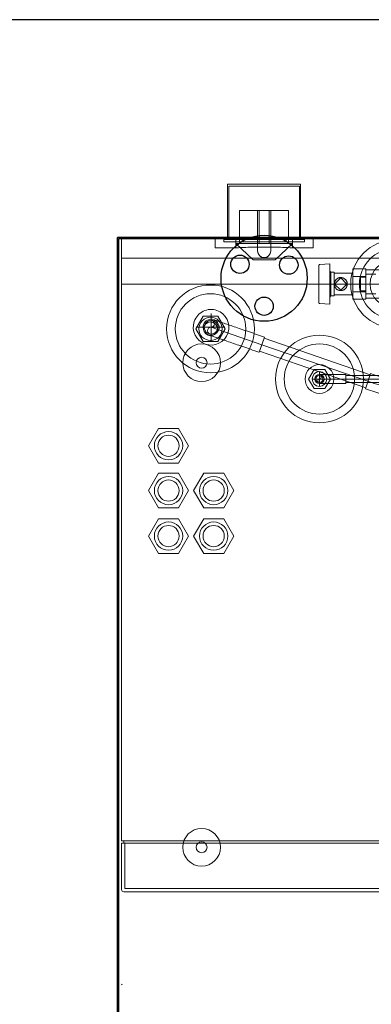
# Model space of a CAD drawing. Header units: millimetres. Extents: x -21756 to -17416, y 369 to 3070.
# Tile 4 of 31: x -20706 to -20384, y 2165 to 3070. Entities that reach past the tile are written whole.
import ezdxf

# ---------------------------------------------------------------- set-up
doc = ezdxf.new("R2010")
doc.units = ezdxf.units.MM
for name, color, linetype, lineweight in [('A-ANNO-NOTE', 131, 'Continuous', 18), ('A-FLOR', 192, 'Continuous', 25), ('A-WALL', 113, 'Continuous', 25), ('E-ELEC-FIXT', 91, 'Continuous', 18), ('M-EQPM', 50, 'Continuous', 18), ('P-PIPE', 3, 'Continuous', 18), ('P-PIPE-CNTR', 3, 'Continuous', 18)]:
    doc.layers.add(name, color=color, linetype=linetype, lineweight=lineweight)

# ---------------------------------------------------------------- blocks, each defined once
blk = doc.blocks.new('HC_Heat Pump_GM_Saunier Duval_GeniaSet TEK_IS_kit complet_2C - HA 10-7_2 STB-985960-Niveau 0')
at = {"layer": 'M-EQPM'}
for p, q in [((297.5, 0), (-297.5, 0)), ((-297.5, 0), (-297.5, -553.22)), ((-297.5, -553.22), (-297.5, 0)), ((-297.5, 0), (297.5, 0)), ((297.5, -18), (-297.5, -18)), ((-297.5, -42), (-297.5, -18)), ((-297.5, -42), (-297.5, -18)), ((-106.32, -23.33), (-115.55, -23.81)), ((-106.32, -23.33), (-106.32, -41.8)), ((-105.36, -30.84), (-106.32, -29.88)), ((-106.32, -29.88), (-106.32, -41.8)), ((-102.32, -30.84), (-105.36, -30.84)), ((-105.36, -30.84), (-105.36, -41.8)), ((-102.32, -30.84), (-102.32, -41.8)), ((-85.32, -31.8), (-102.32, -31.8)), ((-102.32, -41.8), (-102.32, -31.8)), ((-101.98, -41.8), (-96.32, -36.14)), ((-96.32, -36.14), (-101.98, -41.8)), ((-96.32, -36.14), (-90.66, -41.8)), ((-90.66, -41.8), (-96.32, -36.14)), ((-85.32, -34.8), (-85.32, -27.8)), ((-85.32, -27.8), (-85.32, -34.8)), ((-73.32, -27.8), (-85.32, -27.8)), ((-85.32, -31.8), (-85.32, -41.8)), ((-85.32, -34.8), (-85.32, -48.8)), ((-85.32, -48.8), (-85.32, -34.8)), ((-85.32, -34.8), (-73.32, -34.8)), ((-73.32, -34.8), (-85.32, -34.8)), ((-78.31, -41.8), (-78.31, -35.44)), ((-78.31, -35.44), (-78.31, -41.8)), ((-73.31, -35.44), (-78.31, -35.44)), ((-73.32, -34.8), (-73.32, -27.8)), ((-73.32, -27.8), (-73.32, -34.8)), ((-73.32, -34.8), (-73.32, -48.8)), ((-73.32, -48.8), (-73.32, -34.8)), ((-53.78, -28.8), (-73.31, -28.8)), ((-73.31, -28.8), (-73.31, -41.8)), ((-64.05, -32.8), (-73.31, -32.8)), ((-73.31, -32.8), (-73.31, -41.8)), ((-73.31, -41.8), (-73.31, -35.44)), ((-73.31, -35.44), (-73.31, -41.8)), ((-297.5, -42), (297.5, -42)), ((-106.32, -41.8), (-106.32, -60.27)), ((-106.32, -41.8), (-106.32, -53.72)), ((-105.36, -41.8), (-105.36, -52.76)), ((-102.32, -51.8), (-102.32, -41.8)), ((-102.32, -41.8), (-102.32, -52.76)), ((-96.32, -47.46), (-101.98, -41.8)), ((-101.98, -41.8), (-96.32, -47.46)), ((-90.66, -41.8), (-96.32, -47.46)), ((-96.32, -47.46), (-90.66, -41.8)), ((-85.32, -41.8), (-85.32, -51.8)), ((-78.31, -41.8), (-78.31, -48.16)), ((-78.31, -48.16), (-78.31, -41.8)), ((-78.31, -41.8), (-73.31, -41.8)), ((-73.31, -41.8), (-78.31, -41.8)), ((-73.31, -41.8), (-73.31, -48.16)), ((-73.31, -48.16), (-73.31, -41.8)), ((-73.31, -41.8), (-73.31, -54.8)), ((-73.31, -41.8), (-73.31, -50.8)), ((-106.32, -53.72), (-105.36, -52.76)), ((-105.36, -52.76), (-102.32, -52.76)), ((-102.32, -51.8), (-85.32, -51.8)), ((-85.32, -48.8), (-85.32, -55.8)), ((-85.32, -55.8), (-85.32, -48.8)), ((-73.32, -48.8), (-85.32, -48.8)), ((-73.32, -48.8), (-85.32, -48.8)), ((-73.31, -48.16), (-78.31, -48.16)), ((-73.32, -48.8), (-73.32, -55.8)), ((-73.32, -55.8), (-73.32, -48.8)), ((-73.31, -50.8), (-64.05, -50.8)), ((-115.55, -59.79), (-106.32, -60.27)), ((-73.32, -55.8), (-85.32, -55.8)), ((-73.31, -54.8), (-53.78, -54.8)), ((-222.6, -71.31), (-229.35, -83)), ((-229.35, -83), (-222.6, -71.31)), ((-209.1, -71.31), (-222.6, -71.31)), ((-222.6, -71.31), (-209.1, -71.31)), ((-202.35, -83), (-209.1, -71.31)), ((-209.1, -71.31), (-202.35, -83)), ((-229.35, -83), (-222.6, -94.69)), ((-222.6, -94.69), (-229.35, -83)), ((-209.1, -94.69), (-202.35, -83)), ((-202.35, -83), (-209.1, -94.69)), ((-222.6, -94.69), (-209.1, -94.69)), ((-209.1, -94.69), (-222.6, -94.69)), ((-120.85, -120.34), (-125.85, -129)), ((-125.85, -129), (-120.85, -120.34)), ((-110.85, -120.34), (-120.85, -120.34)), ((-120.85, -120.34), (-110.85, -120.34)), ((-105.85, -129), (-110.85, -120.34)), ((-110.85, -120.34), (-105.85, -129)), ((-125.85, -129), (-120.85, -137.66)), ((-120.85, -137.66), (-125.85, -129)), ((-110.85, -137.66), (-105.85, -129)), ((-105.85, -129), (-110.85, -137.66)), ((-120.85, -137.66), (-110.85, -137.66)), ((-110.85, -137.66), (-120.85, -137.66)), ((-263.6, -174.36), (-272.8, -190.29)), ((-272.8, -190.29), (-263.6, -174.36)), ((-245.2, -174.36), (-263.6, -174.36)), ((-263.6, -174.36), (-245.2, -174.36)), ((-236, -190.29), (-245.2, -174.36)), ((-245.2, -174.36), (-236, -190.29)), ((-272.8, -190.29), (-263.6, -206.22)), ((-263.6, -206.22), (-272.8, -190.29)), ((-245.2, -206.22), (-236, -190.29)), ((-236, -190.29), (-245.2, -206.22)), ((-263.6, -206.22), (-245.2, -206.22)), ((-245.2, -206.22), (-263.6, -206.22)), ((-263.6, -215.55), (-272.8, -231.48)), ((-272.8, -231.48), (-263.6, -215.55)), ((-245.2, -215.55), (-263.6, -215.55)), ((-263.6, -215.55), (-245.2, -215.55)), ((-236, -231.48), (-245.2, -215.55)), ((-245.2, -215.55), (-236, -231.48)), ((-222.13, -215.55), (-231.33, -231.48)), ((-231.33, -231.48), (-222.13, -215.55)), ((-203.73, -215.55), (-222.13, -215.55)), ((-222.13, -215.55), (-203.73, -215.55)), ((-194.53, -231.48), (-203.73, -215.55)), ((-203.73, -215.55), (-194.53, -231.48)), ((-272.8, -231.48), (-263.6, -247.41)), ((-263.6, -247.41), (-272.8, -231.48)), ((-245.2, -247.41), (-236, -231.48)), ((-236, -231.48), (-245.2, -247.41)), ((-231.33, -231.48), (-222.13, -247.41)), ((-222.13, -247.41), (-231.33, -231.48)), ((-203.73, -247.41), (-194.53, -231.48)), ((-194.53, -231.48), (-203.73, -247.41)), ((-263.6, -247.41), (-245.2, -247.41)), ((-245.2, -247.41), (-263.6, -247.41)), ((-222.13, -247.41), (-203.73, -247.41)), ((-203.73, -247.41), (-222.13, -247.41)), ((-263.6, -257.36), (-272.8, -273.29)), ((-272.8, -273.29), (-263.6, -257.36)), ((-245.2, -257.36), (-263.6, -257.36)), ((-263.6, -257.36), (-245.2, -257.36)), ((-236, -273.29), (-245.2, -257.36)), ((-245.2, -257.36), (-236, -273.29)), ((-222.13, -257.36), (-231.33, -273.29)), ((-231.33, -273.29), (-222.13, -257.36)), ((-203.73, -257.36), (-222.13, -257.36)), ((-222.13, -257.36), (-203.73, -257.36)), ((-194.53, -273.29), (-203.73, -257.36)), ((-203.73, -257.36), (-194.53, -273.29)), ((-272.8, -273.29), (-263.6, -289.22)), ((-263.6, -289.22), (-272.8, -273.29)), ((-245.2, -289.22), (-236, -273.29)), ((-236, -273.29), (-245.2, -289.22)), ((-231.33, -273.29), (-222.13, -289.22)), ((-222.13, -289.22), (-231.33, -273.29)), ((-203.73, -289.22), (-194.53, -273.29)), ((-194.53, -273.29), (-203.73, -289.22)), ((-263.6, -289.22), (-245.2, -289.22)), ((-245.2, -289.22), (-263.6, -289.22)), ((-222.13, -289.22), (-203.73, -289.22)), ((-203.73, -289.22), (-222.13, -289.22)), ((-297.5, -553.22), (297.5, -553.22)), ((-295.5, -553.22), (-297.5, -553.22)), ((-297.5, -555.22), (-297.5, -598)), ((297.5, -555.22), (-297.5, -555.22)), ((-297.5, -598), (-297.5, -555.22)), ((-297.5, -555.22), (-295.5, -555.22)), ((-297.5, -555.22), (-295.5, -555.22)), ((-295.5, -555.22), (-297.5, -555.22)), ((-297.5, -598), (-297.5, -555.22)), ((-297.5, -555.22), (-297.5, -598)), ((-295.5, -555.22), (-295.5, -553.22)), ((-295.5, -553.22), (295.5, -553.22)), ((-295.5, -555.22), (-295.5, -553.22)), ((-295.5, -555.22), (-294.5, -555.22)), ((-294.5, -555.22), (-295.5, -555.22)), ((295.5, -555.22), (-295.5, -555.22)), ((-294.5, -555.22), (-294.5, -597)), ((-294.5, -597), (-294.5, -555.22)), ((-295.5, -600), (295.5, -600)), ((295.5, -600), (-295.5, -600)), ((295.5, -600), (-295.5, -600)), ((-295.5, -600), (295.5, -600)), ((-294.5, -597), (294.5, -597)), ((294.5, -597), (-294.5, -597))]:
    blk.add_line(p, q, dxfattribs=at)
at = {"layer": 'M-EQPM', "flags": 128}
for points in [[(-116.32, -24.63), (-116.32, -24.59), (-116.32, -24.56), (-116.31, -24.53), (-116.31, -24.5), (-116.3, -24.46), (-116.3, -24.43), (-116.29, -24.4), (-116.28, -24.37), (-116.27, -24.34), (-116.26, -24.31), (-116.24, -24.28), (-116.23, -24.25), (-116.21, -24.22), (-116.2, -24.19), (-116.18, -24.17), (-116.16, -24.14), (-116.14, -24.11), (-116.12, -24.09), (-116.1, -24.06), (-116.07, -24.04), (-116.05, -24.02), (-116.02, -24), (-116, -23.98), (-115.97, -23.96), (-115.94, -23.94), (-115.92, -23.92), (-115.89, -23.91), (-115.86, -23.89), (-115.83, -23.88), (-115.8, -23.87), (-115.77, -23.85), (-115.74, -23.84), (-115.71, -23.84), (-115.67, -23.83), (-115.64, -23.82), (-115.61, -23.82), (-115.58, -23.81), (-115.55, -23.81)], [(-116.32, -41.8), (-116.32, -41.11), (-116.32, -40.43), (-116.32, -39.74), (-116.32, -39.06), (-116.32, -38.39), (-116.32, -37.72), (-116.32, -37.05), (-116.32, -36.4), (-116.32, -35.75), (-116.32, -35.11), (-116.32, -34.48), (-116.32, -33.87), (-116.32, -33.27), (-116.32, -32.68), (-116.32, -32.1), (-116.32, -31.54), (-116.32, -31), (-116.32, -30.48), (-116.32, -29.97), (-116.32, -29.48), (-116.32, -29.01), (-116.32, -28.56), (-116.32, -28.14), (-116.32, -27.73), (-116.32, -27.35), (-116.32, -26.99), (-116.32, -26.65), (-116.32, -26.34), (-116.32, -26.05), (-116.32, -25.79), (-116.32, -25.56), (-116.32, -25.35), (-116.32, -25.16), (-116.32, -25.01), (-116.32, -24.88), (-116.32, -24.77), (-116.32, -24.7), (-116.32, -24.65), (-116.32, -24.63), (-116.32, -24.63)], [(-116.32, -24.63), (-116.32, -24.64), (-116.32, -24.68), (-116.32, -24.75), (-116.32, -24.85), (-116.32, -24.97), (-116.32, -25.12), (-116.32, -25.29), (-116.32, -25.5), (-116.32, -25.73), (-116.32, -25.98), (-116.32, -26.26), (-116.32, -26.57), (-116.32, -26.9), (-116.32, -27.25), (-116.32, -27.63), (-116.32, -28.02), (-116.32, -28.45), (-116.32, -28.89), (-116.32, -29.35), (-116.32, -29.83), (-116.32, -30.34), (-116.32, -30.86), (-116.32, -31.4), (-116.32, -31.95), (-116.32, -32.52), (-116.32, -33.11), (-116.32, -33.71), (-116.32, -34.32), (-116.32, -34.94), (-116.32, -35.58), (-116.32, -36.22), (-116.32, -36.88), (-116.32, -37.54), (-116.32, -38.21), (-116.32, -38.88), (-116.32, -39.56), (-116.32, -40.24), (-116.32, -40.93), (-116.32, -41.61), (-116.32, -41.8)], [(-116.32, -41.8), (-116.32, -42.49), (-116.32, -43.17), (-116.32, -43.86), (-116.32, -44.54), (-116.32, -45.21), (-116.32, -45.88), (-116.32, -46.55), (-116.32, -47.2), (-116.32, -47.85), (-116.32, -48.49), (-116.32, -49.12), (-116.32, -49.73), (-116.32, -50.33), (-116.32, -50.92), (-116.32, -51.5), (-116.32, -52.06), (-116.32, -52.6), (-116.32, -53.12), (-116.32, -53.63), (-116.32, -54.12), (-116.32, -54.59), (-116.32, -55.04), (-116.32, -55.46), (-116.32, -55.87), (-116.32, -56.25), (-116.32, -56.61), (-116.32, -56.95), (-116.32, -57.26), (-116.32, -57.55), (-116.32, -57.81), (-116.32, -58.04), (-116.32, -58.25), (-116.32, -58.44), (-116.32, -58.59), (-116.32, -58.72), (-116.32, -58.83), (-116.32, -58.9), (-116.32, -58.95), (-116.32, -58.97), (-116.32, -58.97)], [(-116.32, -58.97), (-116.32, -58.96), (-116.32, -58.92), (-116.32, -58.85), (-116.32, -58.75), (-116.32, -58.63), (-116.32, -58.48), (-116.32, -58.31), (-116.32, -58.1), (-116.32, -57.87), (-116.32, -57.62), (-116.32, -57.34), (-116.32, -57.03), (-116.32, -56.7), (-116.32, -56.35), (-116.32, -55.97), (-116.32, -55.58), (-116.32, -55.15), (-116.32, -54.71), (-116.32, -54.25), (-116.32, -53.77), (-116.32, -53.26), (-116.32, -52.74), (-116.32, -52.2), (-116.32, -51.65), (-116.32, -51.08), (-116.32, -50.49), (-116.32, -49.89), (-116.32, -49.28), (-116.32, -48.66), (-116.32, -48.02), (-116.32, -47.38), (-116.32, -46.72), (-116.32, -46.06), (-116.32, -45.39), (-116.32, -44.72), (-116.32, -44.04), (-116.32, -43.36), (-116.32, -42.67), (-116.32, -41.99), (-116.32, -41.8)], [(-115.55, -59.79), (-115.58, -59.79), (-115.61, -59.78), (-115.64, -59.78), (-115.68, -59.77), (-115.71, -59.76), (-115.74, -59.75), (-115.77, -59.74), (-115.8, -59.73), (-115.83, -59.72), (-115.86, -59.71), (-115.89, -59.69), (-115.92, -59.68), (-115.95, -59.66), (-115.97, -59.64), (-116, -59.62), (-116.02, -59.6), (-116.05, -59.58), (-116.07, -59.56), (-116.1, -59.53), (-116.12, -59.51), (-116.14, -59.49), (-116.16, -59.46), (-116.18, -59.43), (-116.2, -59.41), (-116.21, -59.38), (-116.23, -59.35), (-116.24, -59.32), (-116.26, -59.29), (-116.27, -59.26), (-116.28, -59.23), (-116.29, -59.2), (-116.3, -59.17), (-116.3, -59.13), (-116.31, -59.1), (-116.31, -59.07), (-116.32, -59.04), (-116.32, -59.01), (-116.32, -58.97)]]:
    blk.add_lwpolyline(points, dxfattribs=at)
at = {"layer": 'M-EQPM'}
for centre, radius, start, end in [((-46.85, -41.8), 40.31, 90, 270), ((-46.85, -41.8), 40.31, 90, 270), ((-46.85, -41.8), 32.31, 90, 270), ((-46.85, -41.8), 32.31, 90, 270), ((-47.31, -41.8), 22, 0, 180), ((-96.32, -41.8), 6, 360, 180), ((-215.85, -83), 40.31, 90, 270), ((-215.85, -83), 40.31, 90, 270), ((-215.85, -83), 40.31, 270, 90), ((-215.85, -83), 40.31, 270, 90), ((-96.32, -41.8), 6, 180, 360), ((-47.31, -41.8), 22, 180, 360), ((-215.85, -83), 32.31, 90, 270), ((-215.85, -83), 32.31, 90, 270), ((-215.85, -83), 32.31, 270, 90), ((-215.85, -83), 32.31, 270, 90), ((-215.85, -83), 10.65, 90, 270), ((-215.85, -83), 10.65, 90, 270), ((-215.85, -82.98), 6.35, 0, 180), ((-215.85, -82.98), 6.35, 0, 180), ((-215.85, -83), 10.65, 270, 90), ((-215.85, -83), 10.65, 270, 90), ((-215.85, -82.98), 6.35, 180, 360), ((-215.85, -82.98), 6.35, 180, 360), ((-115.85, -129), 40.31, 90, 270), ((-115.85, -129), 40.31, 90, 270), ((-115.85, -129), 40.31, 270, 90), ((-115.85, -129), 40.31, 270, 90), ((-224, -114.1), 17.31, 360, 180), ((-115.85, -129), 32.31, 90, 270), ((-115.85, -129), 32.31, 90, 270), ((-115.85, -129), 32.31, 270, 90), ((-115.85, -129), 32.31, 270, 90), ((-224, -114.1), 17.31, 180, 360), ((-224, -114.1), 5, 0, 180), ((-224, -114.1), 5, 360, 180), ((-224, -114.1), 5, 180, 360), ((-224, -114.1), 5, 180, 360), ((-115.85, -129), 6.75, 90, 270), ((-115.85, -129), 6.75, 90, 270), ((-115.85, -129), 3.2, 0, 180), ((-115.85, -129), 3.2, 0, 180), ((-115.85, -129), 6.75, 270, 90), ((-115.85, -129), 6.75, 270, 90), ((-115.85, -129), 3.2, 180, 360), ((-115.85, -129), 3.2, 180, 360), ((-254.4, -190.29), 13, 360, 180), ((-254.4, -190.29), 13, 0, 180), ((-254.4, -190.29), 13, 0, 180), ((-254.4, -190.29), 13, 0, 180), ((-254.4, -190.29), 9.75, 0, 180), ((-254.4, -190.29), 9.75, 0, 180), ((-254.4, -190.29), 13, 180, 360), ((-254.4, -190.29), 13, 180, 360), ((-254.4, -190.29), 13, 180, 0), ((-254.4, -190.29), 13, 180, 360), ((-254.4, -190.29), 9.75, 180, 0), ((-254.4, -190.29), 9.75, 180, 360), ((-254.4, -231.48), 13, 360, 180), ((-254.4, -231.48), 13, 0, 180), ((-254.4, -231.48), 13, 0, 180), ((-254.4, -231.48), 13, 0, 180), ((-254.4, -231.48), 9.75, 0, 180), ((-254.4, -231.48), 9.75, 0, 180), ((-212.93, -231.48), 13, 360, 180), ((-212.93, -231.48), 13, 0, 180), ((-212.93, -231.48), 13, 0, 180), ((-212.93, -231.48), 13, 0, 180), ((-212.93, -231.48), 9.75, 0, 180), ((-212.93, -231.48), 9.75, 0, 180), ((-254.4, -231.48), 13, 180, 360), ((-254.4, -231.48), 13, 180, 360), ((-254.4, -231.48), 13, 180, 0), ((-254.4, -231.48), 13, 180, 360), ((-254.4, -231.48), 9.75, 180, 0), ((-254.4, -231.48), 9.75, 180, 360), ((-212.93, -231.48), 13, 180, 360), ((-212.93, -231.48), 13, 180, 360), ((-212.93, -231.48), 13, 180, 0), ((-212.93, -231.48), 13, 180, 360), ((-212.93, -231.48), 9.75, 180, 0), ((-212.93, -231.48), 9.75, 180, 360), ((-254.4, -273.29), 13, 360, 180), ((-254.4, -273.29), 13, 0, 180), ((-254.4, -273.29), 13, 0, 180), ((-254.4, -273.29), 13, 0, 180), ((-212.93, -273.29), 13, 360, 180), ((-212.93, -273.29), 13, 0, 180), ((-212.93, -273.29), 13, 0, 180), ((-212.93, -273.29), 13, 0, 180), ((-254.4, -273.29), 9.75, 0, 180), ((-254.4, -273.29), 9.75, 0, 180), ((-212.93, -273.29), 9.75, 0, 180), ((-212.93, -273.29), 9.75, 0, 180), ((-254.4, -273.29), 13, 180, 360), ((-254.4, -273.29), 13, 180, 360), ((-254.4, -273.29), 13, 180, 0), ((-254.4, -273.29), 13, 180, 360), ((-254.4, -273.29), 9.75, 180, 0), ((-254.4, -273.29), 9.75, 180, 360), ((-212.93, -273.29), 13, 180, 360), ((-212.93, -273.29), 13, 180, 360), ((-212.93, -273.29), 13, 180, 0), ((-212.93, -273.29), 13, 180, 360), ((-212.93, -273.29), 9.75, 180, 0), ((-212.93, -273.29), 9.75, 180, 360), ((-224, -559.1), 17.31, 360, 180), ((-224, -559.1), 17.31, 180, 360), ((-224, -559.1), 5, 0, 180), ((-224, -559.1), 5, 360, 180), ((-224, -559.1), 5, 180, 0), ((-224, -559.1), 5, 180, 360), ((-295.5, -598), 2, 180, 270), ((-295.5, -598), 2, 180, 270), ((-295.5, -598), 2, 180, 270), ((-295.5, -598), 2, 180, 270), ((-296.7, -684.75), 0.8, 180, 257.74781)]:
    blk.add_arc(centre, radius, start, end, dxfattribs=at)
for points in [[(-90.32, -41.8), (-90.33, -41.43), (-90.4, -40.71), (-90.75, -39.36), (-91.48, -38.15), (-92.44, -37.18), (-93.07, -36.74), (-93.52, -36.49), (-93.83, -36.34), (-94.4, -36.1), (-95.08, -35.91), (-95.77, -35.82), (-96.32, -35.8), (-96.86, -35.82), (-97.56, -35.91), (-98.24, -36.1), (-98.89, -36.38), (-99.8, -36.85), (-100.98, -37.84), (-101.88, -39.36), (-102.24, -40.71), (-102.31, -41.43), (-102.32, -41.8)], [(-102.32, -41.8), (-102.31, -42.17), (-102.24, -42.89), (-101.88, -44.24), (-101.16, -45.46), (-100.2, -46.42), (-99.57, -46.86), (-99.12, -47.11), (-98.81, -47.26), (-98.24, -47.5), (-97.56, -47.69), (-96.86, -47.78), (-96.32, -47.8), (-95.77, -47.78), (-95.08, -47.69), (-94.4, -47.5), (-93.75, -47.22), (-92.84, -46.75), (-91.66, -45.76), (-90.76, -44.24), (-90.4, -42.89), (-90.33, -42.17), (-90.32, -41.8)]]:
    blk.add_open_spline(points, degree=3, knots=[0, 0, 0, 0, 0.055556, 0.111111, 0.222222, 0.277778, 0.333333, 0.347222, 0.361111, 0.388889, 0.444444, 0.472222, 0.5, 0.527778, 0.555556, 0.611111, 0.638889, 0.666667, 0.777778, 0.888889, 0.944444, 1, 1, 1, 1], dxfattribs=at)
blk = doc.blocks.new('Legrand Sorties de câbles - Prise courant-1079661-Niveau 0')
at = {"layer": 'E-ELEC-FIXT'}
for p, q in [((115, 119.94), (98.96, 105.1)), ((115, 119.94), (98.96, 105.1)), ((135, 119.94), (115, 119.94)), ((135, 119.94), (115, 119.94)), ((151.04, 105.1), (135, 119.94)), ((135, 119.94), (151.04, 105.1)), ((119, 111.97), (119, 105.1)), ((119, 105.1), (119, 111.97)), ((131.01, 105.1), (131.01, 111.97)), ((131.01, 111.97), (131.01, 105.1)), ((98.96, 105.1), (119, 105.1)), ((98.96, 105.1), (151.04, 105.1)), ((147.5, 105.1), (102.5, 105.1)), ((102.5, 105.1), (120.43, 105.1)), ((102.5, 74.6), (102.5, 105.1)), ((102.5, 105.1), (102.5, 74.6)), ((120.43, 105.1), (118.99, 105.1)), ((118.99, 105.1), (125, 105.1)), ((118.99, 105.1), (118.99, 74.6)), ((118.99, 105.1), (118.99, 74.6)), ((119, 105.1), (131.01, 105.1)), ((120.43, 105.1), (120.43, 74.6)), ((120.43, 105.1), (120.43, 74.6)), ((125, 105.1), (131.01, 105.1)), ((129.57, 105.1), (147.5, 105.1)), ((131.01, 105.1), (129.57, 105.1)), ((129.57, 105.1), (129.57, 74.6)), ((129.57, 105.1), (129.57, 74.6)), ((131.01, 105.1), (151.04, 105.1)), ((131.01, 105.1), (131.01, 74.6)), ((131.01, 105.1), (131.01, 74.6)), ((147.5, 105.1), (147.5, 74.6)), ((147.5, 105.1), (147.5, 74.6)), ((120.43, 74.6), (102.5, 74.6)), ((102.5, 74.6), (147.5, 74.6)), ((125, 74.6), (118.99, 74.6)), ((118.99, 74.6), (120.43, 74.6)), ((131.01, 74.6), (125, 74.6)), ((129.57, 74.6), (131.01, 74.6)), ((147.5, 74.6), (129.57, 74.6))]:
    blk.add_line(p, q, dxfattribs=at)
at = {"layer": 'E-ELEC-FIXT', "flags": 128}
blk.add_lwpolyline([(131.01, 111.97), (130.63, 114.03), (129.59, 115.83), (128, 117.16), (126.04, 117.88), (123.96, 117.88), (122, 117.17), (120.41, 115.83), (119.37, 114.03), (119, 111.97)], dxfattribs=at)
at = {"layer": 'E-ELEC-FIXT'}
blk.add_arc((125, 111.97), 6, 0, 180, dxfattribs=at)
blk = doc.blocks.new('Legrand Boite encastrement batibox 1 poste1 - 1 poste-1079662-Niveau 0')
at = {"layer": 'E-ELEC-FIXT'}
for p, q in [((89.5, 101.5), (89.5, 100.5)), ((95, 101.5), (89.5, 101.5)), ((89.5, 100.5), (95, 100.5)), ((91.5, 100.5), (91.5, 50.5)), ((125, 100.5), (91.5, 100.5)), ((92.5, 101.5), (92.5, 100.5)), ((92.5, 101.5), (125, 101.5)), ((92.5, 100.5), (92.5, 52.5)), ((95, 101.5), (95, 100.5)), ((98, 101.5), (95, 101.5)), ((98, 101.5), (95, 101.5)), ((95, 100.5), (95, 101.5)), ((95, 101.5), (95, 100.5)), ((95, 100.5), (98, 100.5)), ((95, 100.5), (98, 100.5)), ((106.02, 101.5), (98, 101.5)), ((98, 101.5), (106.02, 101.5)), ((106.02, 100.5), (98, 100.5)), ((98, 100.5), (106.02, 100.5)), ((143.98, 101.5), (106.02, 101.5)), ((143.98, 101.5), (106.02, 101.5)), ((106.02, 100.5), (106.02, 101.5)), ((106.02, 101.5), (106.02, 100.5)), ((106.02, 100.5), (143.98, 100.5)), ((106.02, 100.5), (143.98, 100.5)), ((125, 101.5), (157.5, 101.5)), ((158.5, 100.5), (125, 100.5)), ((143.98, 101.5), (152, 101.5)), ((152, 101.5), (143.98, 101.5)), ((143.98, 100.5), (143.98, 101.5)), ((143.98, 101.5), (143.98, 100.5)), ((143.98, 100.5), (152, 100.5)), ((152, 100.5), (143.98, 100.5)), ((155, 101.5), (152, 101.5)), ((155, 101.5), (152, 101.5)), ((152, 100.5), (155, 100.5)), ((152, 100.5), (155, 100.5)), ((155, 100.5), (155, 101.5)), ((160.5, 101.5), (155, 101.5)), ((155, 100.5), (155, 101.5)), ((155, 101.5), (155, 100.5)), ((155, 100.5), (160.5, 100.5)), ((157.5, 100.5), (157.5, 101.5)), ((157.5, 52.5), (157.5, 100.5)), ((158.5, 50.5), (158.5, 100.5)), ((160.5, 100.5), (160.5, 101.5)), ((91.5, 50.5), (125, 50.5)), ((92.5, 52.5), (125, 52.5)), ((125, 52.5), (157.5, 52.5)), ((125, 50.5), (158.5, 50.5))]:
    blk.add_line(p, q, dxfattribs=at)
blk = doc.blocks.new('Legrand plaque2 - 1 poste-1079663-Niveau 0')
at = {"layer": 'E-ELEC-FIXT'}
for p, q in [((99, 109), (80, 109)), ((99, 109), (99, 100.5)), ((170, 109), (151, 109)), ((151, 100.5), (151, 109)), ((80, 100.5), (80, 105.77)), ((80, 105.77), (80, 100.5)), ((170, 100.5), (80, 100.5)), ((80, 100.5), (170, 100.5)), ((151, 100.5), (99, 100.5)), ((151, 100.5), (99, 100.5)), ((170, 100.5), (170, 105.77)), ((170, 105.77), (170, 100.5))]:
    blk.add_line(p, q, dxfattribs=at)
at = {"layer": 'E-ELEC-FIXT', "flags": 128}
for points in [[(80, 105.77), (80, 106.21), (80, 106.64), (80, 107.05), (80, 107.45), (80, 107.81), (80, 108.13), (80, 108.41), (80, 108.64), (80, 108.81), (80, 108.93), (80, 108.99), (80, 108.93), (80, 108.81), (80, 108.64), (80, 108.41), (80, 108.13), (80, 107.81), (80, 107.45), (80, 107.05), (80, 106.64), (80, 106.21), (80, 105.77)], [(170, 105.77), (170, 106.21), (170, 106.64), (170, 107.05), (170, 107.45), (170, 107.81), (170, 108.13), (170, 108.41), (170, 108.64), (170, 108.81), (170, 108.93), (170, 108.99), (170, 108.93), (170, 108.81), (170, 108.64), (170, 108.41), (170, 108.13), (170, 107.81), (170, 107.45), (170, 107.05), (170, 106.64), (170, 106.21), (170, 105.77)]]:
    blk.add_lwpolyline(points, dxfattribs=at)
at = {"layer": 'E-ELEC-FIXT'}
for points in [[(99, 109), (99, 109), (100.07, 108.95), (104.69, 108.73), (111.73, 108.46), (120.4, 108.26), (129.61, 108.26), (138.26, 108.46), (145.33, 108.73), (149.93, 108.95), (151, 109), (151, 109)], [(151, 109), (151, 109), (149.93, 108.95), (145.33, 108.73), (138.26, 108.46), (129.61, 108.26), (120.4, 108.26), (111.73, 108.46), (104.69, 108.73), (100.07, 108.95), (99, 109), (99, 109)]]:
    blk.add_open_spline(points, degree=3, dxfattribs=at)
blk = doc.blocks.new('Legrand support universel-20181 - 1 poste-1079664-Niveau 0')
at = {"layer": 'E-ELEC-FIXT'}
for p, q in [((88, 103.5), (88, 101.5)), ((93, 103.5), (88, 103.5)), ((93, 103.5), (88, 103.5)), ((88, 101.5), (93, 101.5)), ((88, 101.5), (93, 101.5)), ((93, 103.5), (157, 103.5)), ((157, 103.5), (93, 103.5)), ((93, 101.5), (157, 101.5)), ((157, 101.5), (93, 101.5)), ((104.75, 103.5), (145.25, 103.5)), ((145.25, 103.5), (104.75, 103.5)), ((104.75, 101.5), (104.75, 103.5)), ((104.75, 103.5), (104.75, 101.5)), ((104.75, 101.5), (145.25, 101.5)), ((145.25, 101.5), (104.75, 101.5)), ((145.25, 103.5), (145.25, 101.5)), ((145.25, 103.5), (145.25, 101.5)), ((162, 103.5), (157, 103.5)), ((162, 103.5), (157, 103.5)), ((157, 101.5), (162, 101.5)), ((157, 101.5), (162, 101.5)), ((162, 101.5), (162, 103.5))]:
    blk.add_line(p, q, dxfattribs=at)
blk = doc.blocks.new('Coude - tube frigo - Standard-V11-Niveau 0')
at = {"layer": 'P-PIPE'}
for p, q in [((-20407.19, 2739.53), (-20407.19, 2743.73)), ((-20407.19, 2735.33), (-20407.19, 2739.53))]:
    blk.add_line(p, q, dxfattribs=at)
at = {"layer": 'P-PIPE', "flags": 128}
for points in [[(-20407.19, 2743.73), (-20408.15, 2743.73), (-20409.12, 2743.73), (-20410.07, 2743.73), (-20411.03, 2743.73), (-20411.98, 2743.73), (-20412.92, 2743.73), (-20413.85, 2743.73), (-20414.77, 2743.73), (-20415.68, 2743.73), (-20416.57, 2743.73), (-20417.45, 2743.73), (-20418.32, 2743.73), (-20419.16, 2743.73), (-20419.99, 2743.73), (-20420.8, 2743.73), (-20421.58, 2743.73), (-20422.34, 2743.73), (-20423.08, 2743.73), (-20423.79, 2743.73), (-20424.48, 2743.73), (-20425.14, 2743.73), (-20425.76, 2743.73), (-20426.36, 2743.73), (-20426.93, 2743.73), (-20427.47, 2743.73), (-20427.97, 2743.73), (-20428.44, 2743.73), (-20428.88, 2743.73), (-20429.28, 2743.73), (-20429.65, 2743.73), (-20429.98, 2743.73), (-20430.28, 2743.73), (-20430.54, 2743.73), (-20430.76, 2743.73), (-20430.94, 2743.73), (-20431.08, 2743.73), (-20431.19, 2743.73), (-20431.26, 2743.73), (-20431.29, 2743.73), (-20431.29, 2743.73)], [(-20431.29, 2735.33), (-20431.27, 2735.33), (-20431.21, 2735.33), (-20431.12, 2735.33), (-20430.98, 2735.33), (-20430.81, 2735.33), (-20430.6, 2735.33), (-20430.35, 2735.33), (-20430.07, 2735.33), (-20429.74, 2735.33), (-20429.39, 2735.33), (-20428.99, 2735.33), (-20428.57, 2735.33), (-20428.1, 2735.33), (-20427.61, 2735.33), (-20427.08, 2735.33), (-20426.52, 2735.33), (-20425.93, 2735.33), (-20425.31, 2735.33), (-20424.66, 2735.33), (-20423.98, 2735.33), (-20423.28, 2735.33), (-20422.54, 2735.33), (-20421.79, 2735.33), (-20421.01, 2735.33), (-20420.21, 2735.33), (-20419.39, 2735.33), (-20418.55, 2735.33), (-20417.69, 2735.33), (-20416.81, 2735.33), (-20415.92, 2735.33), (-20415.02, 2735.33), (-20414.1, 2735.33), (-20413.17, 2735.33), (-20412.23, 2735.33), (-20411.29, 2735.33), (-20410.33, 2735.33), (-20409.37, 2735.33), (-20408.41, 2735.33), (-20407.45, 2735.33), (-20407.19, 2735.33)]]:
    blk.add_lwpolyline(points, dxfattribs=at)
at = {"layer": 'P-PIPE'}
for start, end in [(0, 180), (180, 0)]:
    blk.add_arc((-20431.29, 2739.53), 4.2, start, end, dxfattribs=at)
blk = doc.blocks.new('Coude - tube frigo - Standard-V12-Niveau 0')
at = {"layer": 'P-PIPE'}
for p, q in [((-20484.15, 2771.02), (-20481.75, 2777.96)), ((-20486.54, 2764.07), (-20484.15, 2771.02))]:
    blk.add_line(p, q, dxfattribs=at)
at = {"layer": 'P-PIPE', "flags": 128}
for points in [[(-20481.75, 2777.96), (-20483.62, 2778.61), (-20485.48, 2779.25), (-20487.33, 2779.89), (-20489.18, 2780.52), (-20491.01, 2781.15), (-20492.83, 2781.78), (-20494.63, 2782.4), (-20496.42, 2783.01), (-20498.17, 2783.62), (-20499.9, 2784.22), (-20501.61, 2784.8), (-20503.28, 2785.38), (-20504.91, 2785.94), (-20506.51, 2786.49), (-20508.07, 2787.03), (-20509.59, 2787.55), (-20511.06, 2788.06), (-20512.49, 2788.55), (-20513.87, 2789.02), (-20515.19, 2789.48), (-20516.46, 2789.92), (-20517.68, 2790.34), (-20518.84, 2790.73), (-20519.94, 2791.11), (-20520.98, 2791.47), (-20521.95, 2791.81), (-20522.86, 2792.12), (-20523.71, 2792.41), (-20524.49, 2792.68), (-20525.2, 2792.92), (-20525.84, 2793.14), (-20526.41, 2793.34), (-20526.91, 2793.51), (-20527.33, 2793.66), (-20527.69, 2793.78), (-20527.97, 2793.88), (-20528.17, 2793.95), (-20528.31, 2793.99), (-20528.36, 2794.01), (-20528.37, 2794.02)], [(-20533.15, 2780.12), (-20533.12, 2780.1), (-20533, 2780.06), (-20532.82, 2780), (-20532.56, 2779.91), (-20532.22, 2779.8), (-20531.82, 2779.66), (-20531.34, 2779.49), (-20530.79, 2779.3), (-20530.16, 2779.09), (-20529.47, 2778.85), (-20528.71, 2778.59), (-20527.88, 2778.3), (-20526.99, 2777.99), (-20526.03, 2777.66), (-20525.01, 2777.31), (-20523.93, 2776.94), (-20522.78, 2776.55), (-20521.58, 2776.13), (-20520.33, 2775.7), (-20519.01, 2775.25), (-20517.65, 2774.78), (-20516.24, 2774.29), (-20514.78, 2773.79), (-20513.27, 2773.27), (-20511.72, 2772.74), (-20510.14, 2772.19), (-20508.51, 2771.63), (-20506.85, 2771.06), (-20505.15, 2770.48), (-20503.43, 2769.88), (-20501.68, 2769.28), (-20499.9, 2768.67), (-20498.11, 2768.05), (-20496.29, 2767.42), (-20494.46, 2766.79), (-20492.62, 2766.16), (-20490.76, 2765.52), (-20488.91, 2764.88), (-20487.04, 2764.24), (-20486.54, 2764.07)]]:
    blk.add_lwpolyline(points, dxfattribs=at)
at = {"layer": 'P-PIPE'}
for start, end in [(341, 161), (161, 341)]:
    blk.add_arc((-20530.76, 2787.07), 7.35, start, end, dxfattribs=at)
blk = doc.blocks.new('Coude - tube frigo - Standard-1219436-Niveau 0')
at = {"layer": 'P-PIPE'}
for p, q in [((49.01, 9.1), (44.22, 23)), ((49.01, 9.1), (44.22, 23)), ((-49.3, 7.35), (-49.3, -7.35)), ((-49.3, 7.35), (-49.3, -7.35))]:
    blk.add_line(p, q, dxfattribs=at)
at = {"layer": 'P-PIPE', "flags": 128}
for points in [[(44.22, 23), (33.29, 19.48), (22.22, 16.4), (11.03, 13.76), (-0.25, 11.57), (-11.6, 9.83), (-23.02, 8.55), (-34.48, 7.73), (-45.96, 7.37), (-49.3, 7.35)], [(-49.3, -7.35), (-37.23, -7.11), (-25.17, -6.38), (-13.15, -5.18), (-1.19, -3.49), (10.69, -1.33), (22.48, 1.3), (34.15, 4.41), (45.69, 7.98), (49.01, 9.1)]]:
    blk.add_lwpolyline(points, dxfattribs=at)

msp = doc.modelspace()

# ---------------------------------------------------------------- linework, layer by layer
at = {"layer": 'A-ANNO-NOTE', "lineweight": 30}
for centre, radius in [((-20482.07, 2832.05), 39.54), ((-20504.29, 2844.88), 8.4), ((-20459.45, 2844.17), 8.49), ((-20482.07, 2806.39), 8.42)]:
    msp.add_circle(centre, radius, dxfattribs=at)
at = {"layer": 'A-FLOR'}
for p, q in [((-20615.54, 369.03), (-20615.54, 2868.53)), ((-20615.54, 2868.53), (-17616.54, 2868.53))]:
    msp.add_line(p, q, dxfattribs=at)
at = {"layer": 'A-WALL'}
for p, q in [((-17415.54, 3069.53), (-20816.54, 3069.53)), ((-20616.54, 369.03), (-20616.54, 2869.53)), ((-17616.54, 2869.53), (-20616.54, 2869.53)), ((-20615.54, 2868.53), (-20615.54, 2868.53)), ((-20615.54, 2868.53), (-17616.54, 2868.53))]:
    msp.add_line(p, q, dxfattribs=at)
at = {"layer": 'P-PIPE'}
for p, q in [((-20482.08, 2777.02), (-20486.21, 2765.01)), ((-20384.67, 2743.48), (-20482.08, 2777.02)), ((-20486.21, 2765.01), (-20388.81, 2731.47)), ((-19887.26, 2742.73), (-20407.19, 2742.73)), ((-20407.19, 2742.73), (-20407.19, 2736.33)), ((-20388.81, 2731.47), (-20384.67, 2743.48)), ((-20407.19, 2736.33), (-19887.26, 2736.33))]:
    msp.add_line(p, q, dxfattribs=at)
for centre, radius, start, end in [((-20530.76, 2787.07), 16.35, 71, 161), ((-20530.76, 2787.07), 16.35, 71, 161), ((-20530.76, 2787.07), 16.35, 341, 71), ((-20530.76, 2787.07), 16.35, 341, 71), ((-20530.76, 2787.07), 16.35, 161, 251), ((-20530.76, 2787.07), 16.35, 161, 251), ((-20530.76, 2787.07), 6.35, 0, 180), ((-20530.76, 2787.07), 6.35, 180, 0), ((-20530.76, 2783.89), 3.18, 90, 270), ((-20530.76, 2790.24), 3.18, 270, 90), ((-20530.76, 2787.07), 16.35, 251, 341), ((-20530.76, 2787.07), 16.35, 251, 341), ((-20431.29, 2739.53), 13.2, 90, 180), ((-20431.29, 2739.53), 13.2, 90, 180), ((-20431.29, 2739.53), 13.2, 0, 90), ((-20431.29, 2739.53), 13.2, 0, 90), ((-20431.29, 2739.53), 3.2, 0, 180), ((-20431.29, 2741.13), 1.6, 270, 90), ((-20431.29, 2739.53), 13.2, 180, 270), ((-20431.29, 2739.53), 13.2, 180, 270), ((-20431.29, 2739.53), 3.2, 180, 0), ((-20431.29, 2737.93), 1.6, 90, 270), ((-20431.29, 2739.53), 13.2, 270, 0), ((-20431.29, 2739.53), 13.2, 270, 0)]:
    msp.add_arc(centre, radius, start, end, dxfattribs=at)
at = {"layer": 'P-PIPE-CNTR', "color": 1}
msp.add_line((-20394.75, 2826.73), (-20330.75, 2826.73), dxfattribs=at)
at = {"layer": 'P-PIPE-CNTR'}
for p, q in [((-20530.76, 2774.37), (-20530.76, 2799.77)), ((-20543.46, 2787.07), (-20518.06, 2787.07)), ((-20484.15, 2771.02), (-20530.76, 2787.07)), ((-20484.15, 2771.02), (-20386.74, 2737.48)), ((-20484.15, 2771.02), (-20386.74, 2737.48)), ((-20431.29, 2733.13), (-20431.29, 2745.93)), ((-20437.69, 2739.53), (-20424.89, 2739.53)), ((-20407.19, 2739.53), (-20431.29, 2739.53)), ((-20407.19, 2739.53), (-19887.26, 2739.53)), ((-20407.19, 2739.53), (-19887.26, 2739.53))]:
    msp.add_line(p, q, dxfattribs=at)
msp.add_arc((-20290.83, 3016.03), 294.61, 251, 270, dxfattribs=at)

# ---------------------------------------------------------------- block references
at = {"layer": 'E-ELEC-FIXT', "rotation": 180}
for name in ['Legrand Boite encastrement batibox 1 poste1 - 1 poste-1079662-Niveau 0', 'Legrand Sorties de câbles - Prise courant-1079661-Niveau 0', 'Legrand plaque2 - 1 poste-1079663-Niveau 0', 'Legrand support universel-20181 - 1 poste-1079664-Niveau 0']:
    msp.add_blockref(name, (-20357.07, 2969.03), dxfattribs=at)
at = {"layer": 'M-EQPM'}
msp.add_blockref('HC_Heat Pump_GM_Saunier Duval_GeniaSet TEK_IS_kit complet_2C - HA 10-7_2 STB-985960-Niveau 0', (-20315.44, 2868.53), dxfattribs=at)
at = {"layer": 'P-PIPE'}
for name in ['Coude - tube frigo - Standard-V12-Niveau 0', 'Coude - tube frigo - Standard-V11-Niveau 0']:
    msp.add_blockref(name, (0, 0), dxfattribs=at)
at = {"layer": 'P-PIPE', "rotation": 340.9999999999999}
msp.add_blockref('Coude - tube frigo - Standard-1219436-Niveau 0', (-20340.13, 2721.43), dxfattribs=at)

doc.saveas('drawing.dxf')
